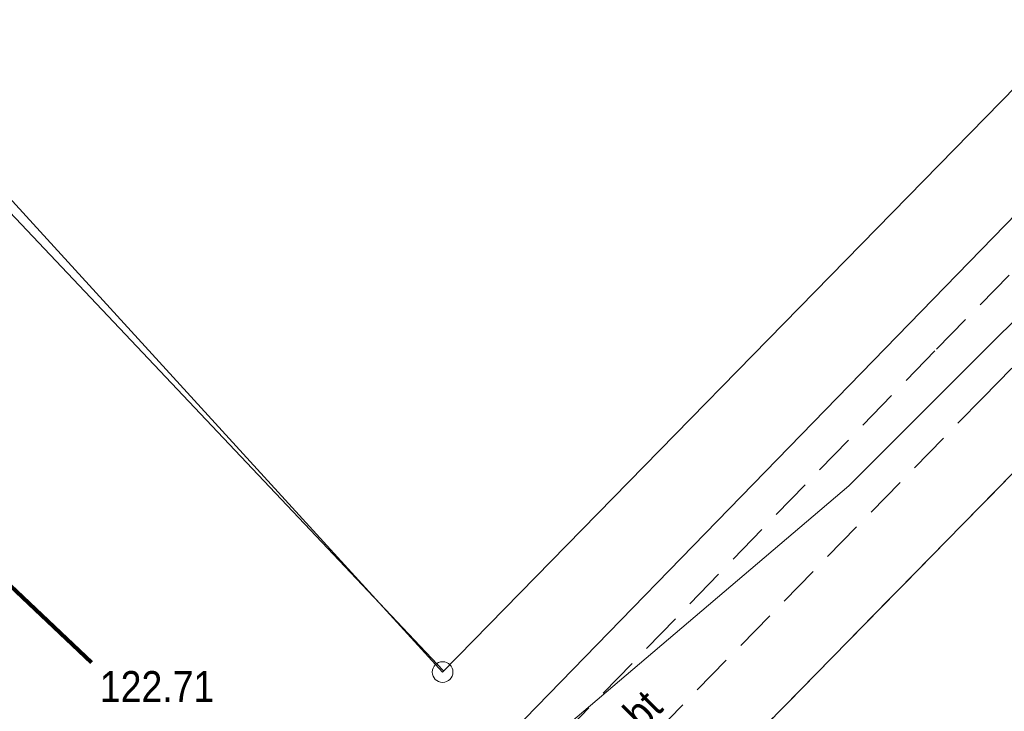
# Model space of a CAD drawing. Header units: metres. Extents: x 0 to 6446955, y 0 to 5658558.
# Tile 119 of 188: x 6441207 to 6441231, y 5654574 to 5654591. Entities that reach past the tile are written whole.
import ezdxf
from ezdxf.enums import TextEntityAlignment as Align

# ---------------------------------------------------------------- set-up
doc = ezdxf.new("R2010")
doc.units = ezdxf.units.M
doc.header["$MEASUREMENT"] = 0
for name, pattern in [('1.0_0.5', [1.5, 1, -0.5]), ('1.5_0.5', [2, 1.5, -0.5]), ('2', [0.9, 0.6, -0.3]), ('219-500', [0])]:
    doc.linetypes.add(name, pattern=pattern)
doc.layers.get('0').update_dxf_attribs({"color": 2, "linetype": 'CONTINUOUS', "lineweight": 5})
for name, color, linetype in [('202-punkt graniczny', 7, 'CONTINUOUS'), ('218-kontur użytku gruntowego', 7, 'CONTINUOUS'), ('219-działka ewidencyjna', 7, 'CONTINUOUS'), ('chodnik', 7, 'CONTINUOUS'), ('chodnik-Atr17', 7, 'CONTINUOUS'), ('jezdnia', 7, 'CONTINUOUS'), ('krawężnik', 7, 'CONTINUOUS'), ('ogrodzenie trwałe', 7, 'CONTINUOUS'), ('przewód elektroenergetyczny podziemny', 7, 'CONTINUOUS'), ('przewód gazowy', 7, 'CONTINUOUS'), ('rzedna-Atr2', 7, 'CONTINUOUS'), ('Zakres', 7, 'CONTINUOUS')]:
    doc.layers.add(name, color=color, linetype=linetype)
doc.styles.add('MapaZas', font='geodezja.shx', dxfattribs={"width": 0.9})
doc.linetypes.add('902-500', pattern='A,3.75,0,[1,ksztalty.shx,S=0.5,R=0,X=0,Y=0],3.75', length=7.5)

# ---------------------------------------------------------------- blocks, each defined once
blk = doc.blocks.new('202')
at = {"color": 0, "linetype": 'Continuous', "lineweight": 0}
blk.add_circle((0, 0), 0.25, dxfattribs=at)

msp = doc.modelspace()

# ---------------------------------------------------------------- linework, layer by layer
at = {"layer": '218-kontur użytku gruntowego', "color": 3, "linetype": 'Continuous', "lineweight": 13}
for points in [[(6441239.089, 5654597.365), (6441217, 5654574.8)], [(6441217, 5654574.8), (6441239.089, 5654597.365)]]:
    msp.add_lwpolyline(points, dxfattribs=at)
at = {"layer": '218-kontur użytku gruntowego', "color": 3, "linetype": 'Continuous', "lineweight": 13, "flags": 128}
for points in [[(6441203.48, 5654589.59), (6441217, 5654574.8)], [(6441217, 5654574.8), (6441203.48, 5654589.59)]]:
    msp.add_lwpolyline(points, dxfattribs=at)
at = {"layer": '219-działka ewidencyjna', "color": 3, "linetype": '219-500', "lineweight": 13}
msp.add_lwpolyline([(6441239.089, 5654597.365), (6441217, 5654574.8)], dxfattribs=at)
at = {"layer": '219-działka ewidencyjna', "color": 3, "linetype": '219-500', "lineweight": 13, "flags": 128}
msp.add_lwpolyline([(6441217, 5654574.8), (6441203.48, 5654589.59)], dxfattribs=at)
at = {"layer": 'chodnik', "color": 7, "linetype": '1.0_0.5', "lineweight": 13}
for points in [[(6441241.172, 5654595.09), (6441228.88, 5654582.55), (6441218.83, 5654572.18), (6441217.67, 5654571.12), (6441212.62, 5654566.97), (6441210.34, 5654566.76), (6441205.41, 5654567.58)], [(6441202.99, 5654564.52), (6441208.93, 5654563.75), (6441212.87, 5654562.46), (6441214.37, 5654563.34), (6441215.95, 5654564.88), (6441214.68, 5654565.32), (6441218.74, 5654569.77), (6441220, 5654571.15), (6441230.04, 5654581.42), (6441242.274, 5654593.887)]]:
    msp.add_lwpolyline(points, dxfattribs=at)
at = {"layer": 'jezdnia', "color": 7, "linetype": '1.5_0.5', "lineweight": 13}
msp.add_lwpolyline([(6441243.476, 5654592.573), (6441241.78, 5654590.84), (6441218.52, 5654567.11), (6441215.95, 5654564.88), (6441214.37, 5654563.34), (6441212.87, 5654562.46), (6441216.51, 5654559.23), (6441217, 5654560.12), (6441219.13, 5654562.25), (6441224.81, 5654568.09), (6441225.49, 5654568.77), (6441233.06, 5654575.38), (6441247.847, 5654587.8)], dxfattribs=at)
at = {"layer": 'krawężnik', "color": 7, "linetype": 'Continuous', "lineweight": 13}
msp.add_lwpolyline([(6441243.476, 5654592.573), (6441241.78, 5654590.84), (6441218.52, 5654567.11), (6441215.95, 5654564.88)], dxfattribs=at)
at = {"layer": 'ogrodzenie trwałe', "color": 7, "linetype": '902-500', "lineweight": 35, "flags": 128}
msp.add_lwpolyline([(6441189.57, 5654575.25), (6441203.06, 5654589.59), (6441217.01, 5654574.84)], dxfattribs=at)
at = {"layer": 'przewód elektroenergetyczny podziemny', "color": 1, "linetype": 'Continuous', "lineweight": 13}
msp.add_lwpolyline([(6441212.37, 5654567.79), (6441217.54, 5654572.18), (6441235.51, 5654590.65), (6441240.561, 5654595.757)], dxfattribs=at)
at = {"layer": 'przewód gazowy', "color": 40, "linetype": 'Continuous', "lineweight": 13}
msp.add_lwpolyline([(6441241.859, 5654594.339), (6441226.8, 5654579.29), (6441214.87, 5654569.15), (6441196.3, 5654569.7), (6441190.08, 5654563.31), (6441180.19, 5654553.19), (6441178.21, 5654551.15), (6441177.38, 5654550.3)], dxfattribs=at)
at = {"layer": 'Zakres', "color": 6, "linetype": '2', "lineweight": 100, "ltscale": 10, "flags": 128}
msp.add_lwpolyline([(6441211.03, 5654460.14), (6441266.77, 5654512.35), (6441224.8, 5654559.63), (6441178.57, 5654603.37), (6440988.78, 5654809.39), (6440937.98, 5654767.06), (6441124.95, 5654563.86), (6441139.06, 5654527.87)], close=True, dxfattribs=at)

# ---------------------------------------------------------------- block references
at = {"layer": '202-punkt graniczny', "color": 3, "linetype": 'Continuous', "lineweight": 13}
msp.add_blockref('202', (6441217, 5654574.8), dxfattribs=at)

# ---------------------------------------------------------------- texts
at = {"layer": 'chodnik-Atr17', "color": 7, "lineweight": 13, "style": 'MapaZas', "width": 0.9}
msp.add_text('ch.bt', height=0.75, rotation=45.087, dxfattribs=at).set_placement((6441221.4, 5654573.47), align=Align.MIDDLE_CENTER)
at = {"layer": 'rzedna-Atr2', "color": 7, "lineweight": 13, "style": 'MapaZas', "width": 0.9}
msp.add_text('122.71', height=0.75, dxfattribs=at).set_placement((6441208.729, 5654573.848), align=Align.BOTTOM_LEFT)

doc.saveas('drawing.dxf')
